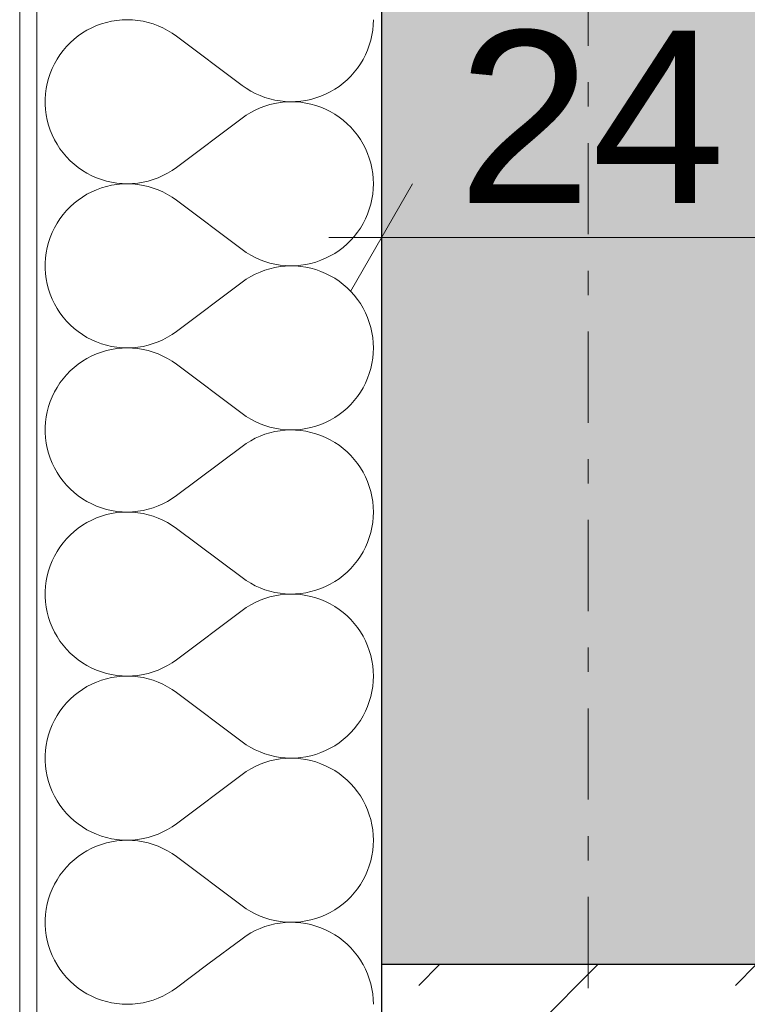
# Model space of a CAD drawing. Extents: x 100 to 2982, y 37 to 2050.
# Tile 38 of 130: x 620 to 662, y 1479 to 1536. Entities that reach past the tile are written whole.
import ezdxf
from ezdxf.xclip import XClip

# ---------------------------------------------------------------- set-up
doc = ezdxf.new("R2010")
doc.units = 0
doc.header["$MEASUREMENT"] = 0
doc.header["$XCLIPFRAME"] = 0
doc.linetypes.add('Przerywana podwójnie', pattern=[54.680554, 26.458333, -10.583333, 7.055556, -10.583333])
for name, color, linetype in [('299-A Wymiary Opisy', 7, 'Continuous'), ('410-K Osie', 7, 'Continuous'), ('420-K Ściany', 7, 'Continuous'), ('820-G Rysunki Obrazki', 7, 'Continuous')]:
    doc.layers.add(name, color=color, linetype=linetype)
doc.styles.add('STYL_AUTOMATYCZNY_7', font='arial.ttf')
pattern_1 = [(0, (-18316.349, -206.5255), (0, 8.660254), [0, -5]), (0, (-18313.849, -202.195), (0, 8.660254), [0, -5])]

# ---------------------------------------------------------------- blocks, each defined once
blk = doc.blocks.new('*X20')
at = {"layer": '420-K Ściany', "color": 174, "linetype": 'Continuous', "lineweight": 5, "ltscale": 0.2}
for p, q in [((624.546, 1536.091), (624.259, 1535.986)), ((624.839, 1536.178), (624.546, 1536.091)), ((625.137, 1536.245), (624.839, 1536.178)), ((625.438, 1536.293), (625.137, 1536.245)), ((625.743, 1536.322), (625.438, 1536.293)), ((626.048, 1536.332), (625.743, 1536.322)), ((626.353, 1536.321), (626.048, 1536.332)), ((626.658, 1536.291), (626.353, 1536.321)), ((626.959, 1536.242), (626.658, 1536.291)), ((627.257, 1536.174), (626.959, 1536.242)), ((627.55, 1536.086), (627.257, 1536.174)), ((627.836, 1535.98), (627.55, 1536.086)), ((640.288, 1535.731), (640.316, 1536.031)), ((640.316, 1536.031), (640.326, 1536.332)), ((623.446, 1535.563), (623.196, 1535.389)), ((623.708, 1535.722), (623.446, 1535.563)), ((623.979, 1535.863), (623.708, 1535.722)), ((624.259, 1535.986), (623.979, 1535.863)), ((628.115, 1535.856), (627.836, 1535.98)), ((628.386, 1535.714), (628.115, 1535.856)), ((628.647, 1535.555), (628.386, 1535.714)), ((628.897, 1535.379), (628.647, 1535.555)), ((640.174, 1535.139), (640.24, 1535.433)), ((640.24, 1535.433), (640.288, 1535.731)), ((622.73, 1534.993), (622.517, 1534.774)), ((622.957, 1535.199), (622.73, 1534.993)), ((623.196, 1535.389), (622.957, 1535.199)), ((628.897, 1535.379), (632.707, 1532.522)), ((640.089, 1534.85), (640.174, 1535.139)), ((622.136, 1534.297), (621.969, 1534.041)), ((622.319, 1534.541), (622.136, 1534.297)), ((622.517, 1534.774), (622.319, 1534.541)), ((639.729, 1534.023), (639.866, 1534.291)), ((639.866, 1534.291), (639.987, 1534.567)), ((639.987, 1534.567), (640.089, 1534.85)), ((621.819, 1533.774), (621.687, 1533.499)), ((621.969, 1534.041), (621.819, 1533.774)), ((639.404, 1533.516), (639.574, 1533.764)), ((639.574, 1533.764), (639.729, 1534.023)), ((621.572, 1533.216), (621.475, 1532.926)), ((621.687, 1533.499), (621.572, 1533.216)), ((639.018, 1533.054), (639.218, 1533.279)), ((639.218, 1533.279), (639.404, 1533.516)), ((621.398, 1532.63), (621.339, 1532.331)), ((621.475, 1532.926), (621.398, 1532.63)), ((638.338, 1532.461), (638.577, 1532.644)), ((638.577, 1532.644), (638.804, 1532.842)), ((638.804, 1532.842), (639.018, 1533.054)), ((621.3, 1532.027), (621.281, 1531.723)), ((621.339, 1532.331), (621.3, 1532.027)), ((632.707, 1532.522), (632.953, 1532.349)), ((632.953, 1532.349), (633.21, 1532.192)), ((633.21, 1532.192), (633.477, 1532.052)), ((633.477, 1532.052), (633.752, 1531.928)), ((637.28, 1531.89), (637.558, 1532.007)), ((637.558, 1532.007), (637.827, 1532.142)), ((637.827, 1532.142), (638.087, 1532.293)), ((638.087, 1532.293), (638.338, 1532.461)), ((621.281, 1531.723), (621.281, 1531.417)), ((633.752, 1531.928), (634.034, 1531.822)), ((634.034, 1531.822), (634.322, 1531.735)), ((634.322, 1531.735), (634.615, 1531.665)), ((634.615, 1531.474), (634.322, 1531.405)), ((634.615, 1531.665), (634.912, 1531.615)), ((634.912, 1531.525), (634.615, 1531.474)), ((634.912, 1531.615), (635.211, 1531.583)), ((635.211, 1531.557), (634.912, 1531.525)), ((635.211, 1531.583), (635.512, 1531.57)), ((635.512, 1531.569), (635.211, 1531.557)), ((635.512, 1531.57), (635.813, 1531.576)), ((635.813, 1531.563), (635.512, 1531.569)), ((635.813, 1531.576), (636.114, 1531.602)), ((636.114, 1531.538), (635.813, 1531.563)), ((636.114, 1531.602), (636.411, 1531.646)), ((636.411, 1531.494), (636.114, 1531.538)), ((636.411, 1531.646), (636.706, 1531.709)), ((636.706, 1531.431), (636.411, 1531.494)), ((636.706, 1531.709), (636.996, 1531.79)), ((636.996, 1531.349), (636.706, 1531.431)), ((636.996, 1531.79), (637.28, 1531.89)), ((621.281, 1531.417), (621.3, 1531.112)), ((621.3, 1531.112), (621.339, 1530.809)), ((633.21, 1530.947), (632.953, 1530.79)), ((633.477, 1531.088), (633.21, 1530.947)), ((633.752, 1531.211), (633.477, 1531.088)), ((634.034, 1531.317), (633.752, 1531.211)), ((634.322, 1531.405), (634.034, 1531.317)), ((637.28, 1531.25), (636.996, 1531.349)), ((637.558, 1531.132), (637.28, 1531.25)), ((637.827, 1530.998), (637.558, 1531.132)), ((638.087, 1530.846), (637.827, 1530.998)), ((621.339, 1530.809), (621.398, 1530.509)), ((621.398, 1530.509), (621.475, 1530.213)), ((628.897, 1527.76), (632.707, 1530.617)), ((632.953, 1530.79), (632.707, 1530.617)), ((638.338, 1530.678), (638.087, 1530.846)), ((638.577, 1530.495), (638.338, 1530.678)), ((638.804, 1530.297), (638.577, 1530.495)), ((639.018, 1530.086), (638.804, 1530.297)), ((621.475, 1530.213), (621.572, 1529.923)), ((621.572, 1529.923), (621.687, 1529.64)), ((639.218, 1529.861), (639.018, 1530.086)), ((639.404, 1529.623), (639.218, 1529.861)), ((621.687, 1529.64), (621.819, 1529.365)), ((621.819, 1529.365), (621.969, 1529.099)), ((639.574, 1529.375), (639.404, 1529.623)), ((639.729, 1529.116), (639.574, 1529.375)), ((621.969, 1529.099), (622.136, 1528.843)), ((622.136, 1528.843), (622.319, 1528.598)), ((622.319, 1528.598), (622.517, 1528.366)), ((639.866, 1528.848), (639.729, 1529.116)), ((639.987, 1528.572), (639.866, 1528.848)), ((640.089, 1528.289), (639.987, 1528.572)), ((622.517, 1528.366), (622.73, 1528.146)), ((622.73, 1528.146), (622.957, 1527.941)), ((640.174, 1528), (640.089, 1528.289)), ((640.24, 1527.706), (640.174, 1528)), ((622.957, 1527.941), (623.196, 1527.751)), ((623.196, 1527.751), (623.446, 1527.576)), ((623.446, 1527.576), (623.708, 1527.418)), ((628.386, 1527.426), (628.647, 1527.585)), ((628.647, 1527.585), (628.897, 1527.76)), ((640.288, 1527.409), (640.24, 1527.706)), ((623.708, 1527.418), (623.979, 1527.277)), ((623.979, 1527.277), (624.259, 1527.154)), ((624.259, 1527.154), (624.546, 1527.048)), ((624.546, 1527.048), (624.839, 1526.962)), ((624.839, 1526.962), (625.137, 1526.894)), ((625.137, 1526.894), (625.438, 1526.846)), ((626.658, 1526.848), (626.959, 1526.897)), ((626.959, 1526.897), (627.257, 1526.966)), ((627.257, 1526.966), (627.55, 1527.053)), ((627.55, 1527.053), (627.836, 1527.16)), ((627.836, 1527.16), (628.115, 1527.284)), ((628.115, 1527.284), (628.386, 1527.426)), ((640.316, 1527.109), (640.288, 1527.409)), ((640.326, 1526.808), (640.316, 1527.109)), ((623.979, 1526.339), (623.708, 1526.198)), ((624.259, 1526.462), (623.979, 1526.339)), ((624.546, 1526.567), (624.259, 1526.462)), ((624.839, 1526.654), (624.546, 1526.567)), ((625.137, 1526.721), (624.839, 1526.654)), ((625.438, 1526.77), (625.137, 1526.721)), ((625.438, 1526.846), (625.743, 1526.817)), ((625.743, 1526.799), (625.438, 1526.77)), ((625.743, 1526.817), (626.048, 1526.808)), ((626.048, 1526.808), (625.743, 1526.799)), ((626.048, 1526.808), (626.353, 1526.818)), ((626.353, 1526.798), (626.048, 1526.808)), ((626.353, 1526.818), (626.658, 1526.848)), ((626.658, 1526.768), (626.353, 1526.798)), ((626.959, 1526.718), (626.658, 1526.768)), ((627.257, 1526.65), (626.959, 1526.718)), ((627.55, 1526.562), (627.257, 1526.65)), ((627.836, 1526.456), (627.55, 1526.562)), ((628.115, 1526.332), (627.836, 1526.456)), ((628.386, 1526.19), (628.115, 1526.332)), ((640.288, 1526.207), (640.316, 1526.507)), ((640.316, 1526.507), (640.326, 1526.808)), ((623.196, 1525.865), (622.957, 1525.675)), ((623.446, 1526.04), (623.196, 1525.865)), ((623.708, 1526.198), (623.446, 1526.04)), ((628.647, 1526.031), (628.386, 1526.19)), ((628.897, 1525.855), (628.647, 1526.031)), ((628.897, 1525.855), (632.707, 1522.998)), ((640.174, 1525.616), (640.24, 1525.909)), ((640.24, 1525.909), (640.288, 1526.207)), ((622.517, 1525.25), (622.319, 1525.018)), ((622.73, 1525.469), (622.517, 1525.25)), ((622.957, 1525.675), (622.73, 1525.469)), ((639.987, 1525.043), (640.089, 1525.327)), ((640.089, 1525.327), (640.174, 1525.616)), ((622.136, 1524.773), (621.969, 1524.517)), ((622.319, 1525.018), (622.136, 1524.773)), ((639.729, 1524.499), (639.866, 1524.767)), ((639.866, 1524.767), (639.987, 1525.043)), ((621.819, 1524.251), (621.687, 1523.975)), ((621.969, 1524.517), (621.819, 1524.251)), ((639.404, 1523.992), (639.574, 1524.241)), ((639.574, 1524.241), (639.729, 1524.499)), ((621.572, 1523.692), (621.475, 1523.402)), ((621.687, 1523.975), (621.572, 1523.692)), ((638.804, 1523.318), (639.018, 1523.53)), ((639.018, 1523.53), (639.218, 1523.755)), ((639.218, 1523.755), (639.404, 1523.992)), ((621.398, 1523.107), (621.339, 1522.807)), ((621.475, 1523.402), (621.398, 1523.107)), ((632.707, 1522.998), (632.953, 1522.825)), ((638.087, 1522.77), (638.338, 1522.937)), ((638.338, 1522.937), (638.577, 1523.12)), ((638.577, 1523.12), (638.804, 1523.318)), ((621.3, 1522.504), (621.281, 1522.199)), ((621.339, 1522.807), (621.3, 1522.504)), ((632.953, 1522.825), (633.21, 1522.668)), ((633.21, 1522.668), (633.477, 1522.528)), ((633.477, 1522.528), (633.752, 1522.404)), ((633.752, 1522.404), (634.034, 1522.299)), ((634.034, 1522.299), (634.322, 1522.211)), ((636.996, 1522.266), (637.28, 1522.366)), ((637.28, 1522.366), (637.558, 1522.483)), ((637.558, 1522.483), (637.827, 1522.618)), ((637.827, 1522.618), (638.087, 1522.77)), ((621.281, 1522.199), (621.281, 1521.893)), ((621.281, 1521.893), (621.3, 1521.588)), ((634.034, 1521.793), (633.752, 1521.688)), ((634.322, 1521.881), (634.034, 1521.793)), ((634.322, 1522.211), (634.615, 1522.141)), ((634.615, 1521.95), (634.322, 1521.881)), ((634.615, 1522.141), (634.912, 1522.091)), ((634.912, 1522.001), (634.615, 1521.95)), ((634.912, 1522.091), (635.211, 1522.059)), ((635.211, 1522.033), (634.912, 1522.001)), ((635.211, 1522.059), (635.512, 1522.046)), ((635.512, 1522.046), (635.211, 1522.033)), ((635.512, 1522.046), (635.813, 1522.052)), ((635.813, 1522.039), (635.512, 1522.046)), ((635.813, 1522.052), (636.114, 1522.078)), ((636.114, 1522.014), (635.813, 1522.039)), ((636.114, 1522.078), (636.411, 1522.122)), ((636.411, 1521.97), (636.114, 1522.014)), ((636.411, 1522.122), (636.706, 1522.185)), ((636.706, 1521.907), (636.411, 1521.97)), ((636.706, 1522.185), (636.996, 1522.266)), ((636.996, 1521.825), (636.706, 1521.907)), ((637.28, 1521.726), (636.996, 1521.825)), ((637.558, 1521.608), (637.28, 1521.726)), ((621.3, 1521.588), (621.339, 1521.285)), ((621.339, 1521.285), (621.398, 1520.985)), ((632.953, 1521.267), (632.707, 1521.094)), ((633.21, 1521.424), (632.953, 1521.267)), ((633.477, 1521.564), (633.21, 1521.424)), ((633.752, 1521.688), (633.477, 1521.564)), ((637.827, 1521.474), (637.558, 1521.608)), ((638.087, 1521.322), (637.827, 1521.474)), ((638.338, 1521.155), (638.087, 1521.322)), ((638.577, 1520.971), (638.338, 1521.155)), ((621.398, 1520.985), (621.475, 1520.69)), ((621.475, 1520.69), (621.572, 1520.4)), ((628.897, 1518.236), (632.707, 1521.094)), ((638.804, 1520.774), (638.577, 1520.971)), ((639.018, 1520.562), (638.804, 1520.774)), ((621.572, 1520.4), (621.687, 1520.116)), ((621.687, 1520.116), (621.819, 1519.841)), ((639.218, 1520.337), (639.018, 1520.562)), ((639.404, 1520.1), (639.218, 1520.337)), ((639.574, 1519.851), (639.404, 1520.1)), ((621.819, 1519.841), (621.969, 1519.575)), ((621.969, 1519.575), (622.136, 1519.319)), ((639.729, 1519.593), (639.574, 1519.851)), ((639.866, 1519.325), (639.729, 1519.593)), ((622.136, 1519.319), (622.319, 1519.074)), ((622.319, 1519.074), (622.517, 1518.842)), ((639.987, 1519.049), (639.866, 1519.325)), ((640.089, 1518.765), (639.987, 1519.049)), ((622.517, 1518.842), (622.73, 1518.622)), ((622.73, 1518.622), (622.957, 1518.417)), ((622.957, 1518.417), (623.196, 1518.227)), ((640.174, 1518.476), (640.089, 1518.765)), ((640.24, 1518.182), (640.174, 1518.476)), ((623.196, 1518.227), (623.446, 1518.052)), ((623.446, 1518.052), (623.708, 1517.894)), ((623.708, 1517.894), (623.979, 1517.753)), ((623.979, 1517.753), (624.259, 1517.63)), ((627.836, 1517.636), (628.115, 1517.76)), ((628.115, 1517.76), (628.386, 1517.902)), ((628.386, 1517.902), (628.647, 1518.061)), ((628.647, 1518.061), (628.897, 1518.236)), ((640.288, 1517.885), (640.24, 1518.182)), ((640.316, 1517.585), (640.288, 1517.885)), ((624.259, 1517.63), (624.546, 1517.525)), ((624.546, 1517.525), (624.839, 1517.438)), ((624.839, 1517.438), (625.137, 1517.371)), ((625.137, 1517.198), (624.839, 1517.13)), ((625.137, 1517.371), (625.438, 1517.322)), ((625.438, 1517.246), (625.137, 1517.198)), ((625.438, 1517.322), (625.743, 1517.293)), ((625.743, 1517.275), (625.438, 1517.246)), ((625.743, 1517.293), (626.048, 1517.284)), ((626.048, 1517.284), (625.743, 1517.275)), ((626.048, 1517.284), (626.353, 1517.294)), ((626.353, 1517.274), (626.048, 1517.284)), ((626.353, 1517.294), (626.658, 1517.324)), ((626.658, 1517.244), (626.353, 1517.274)), ((626.658, 1517.324), (626.959, 1517.374)), ((626.959, 1517.194), (626.658, 1517.244)), ((626.959, 1517.374), (627.257, 1517.442)), ((627.257, 1517.126), (626.959, 1517.194)), ((627.257, 1517.442), (627.55, 1517.53)), ((627.55, 1517.53), (627.836, 1517.636)), ((640.326, 1517.284), (640.316, 1517.585)), ((640.316, 1516.983), (640.326, 1517.284)), ((623.708, 1516.674), (623.446, 1516.516)), ((623.979, 1516.815), (623.708, 1516.674)), ((624.259, 1516.938), (623.979, 1516.815)), ((624.546, 1517.043), (624.259, 1516.938)), ((624.839, 1517.13), (624.546, 1517.043)), ((627.55, 1517.038), (627.257, 1517.126)), ((627.836, 1516.932), (627.55, 1517.038)), ((628.115, 1516.808), (627.836, 1516.932)), ((628.386, 1516.666), (628.115, 1516.808)), ((628.647, 1516.507), (628.386, 1516.666)), ((640.24, 1516.386), (640.288, 1516.683)), ((640.288, 1516.683), (640.316, 1516.983)), ((622.957, 1516.151), (622.73, 1515.946)), ((623.196, 1516.341), (622.957, 1516.151)), ((623.446, 1516.516), (623.196, 1516.341)), ((628.897, 1516.332), (628.647, 1516.507)), ((628.897, 1516.332), (632.707, 1513.474)), ((640.089, 1515.803), (640.174, 1516.092)), ((640.174, 1516.092), (640.24, 1516.386)), ((622.319, 1515.494), (622.136, 1515.249)), ((622.517, 1515.726), (622.319, 1515.494)), ((622.73, 1515.946), (622.517, 1515.726)), ((639.866, 1515.243), (639.987, 1515.52)), ((639.987, 1515.52), (640.089, 1515.803)), ((621.969, 1514.993), (621.819, 1514.727)), ((622.136, 1515.249), (621.969, 1514.993)), ((639.574, 1514.717), (639.729, 1514.975)), ((639.729, 1514.975), (639.866, 1515.243)), ((621.687, 1514.452), (621.572, 1514.168)), ((621.819, 1514.727), (621.687, 1514.452)), ((639.218, 1514.231), (639.404, 1514.468)), ((639.404, 1514.468), (639.574, 1514.717)), ((621.475, 1513.878), (621.398, 1513.583)), ((621.572, 1514.168), (621.475, 1513.878)), ((638.577, 1513.597), (638.804, 1513.794)), ((638.804, 1513.794), (639.018, 1514.006)), ((639.018, 1514.006), (639.218, 1514.231)), ((621.339, 1513.283), (621.3, 1512.98)), ((621.398, 1513.583), (621.339, 1513.283)), ((632.707, 1513.474), (632.953, 1513.301)), ((632.953, 1513.301), (633.21, 1513.144)), ((633.21, 1513.144), (633.477, 1513.004)), ((637.827, 1513.094), (638.087, 1513.246)), ((638.087, 1513.246), (638.338, 1513.413)), ((638.338, 1513.413), (638.577, 1513.597)), ((621.3, 1512.98), (621.281, 1512.675)), ((621.281, 1512.675), (621.281, 1512.369)), ((633.477, 1513.004), (633.752, 1512.88)), ((633.752, 1512.88), (634.034, 1512.775)), ((634.034, 1512.775), (634.322, 1512.687)), ((634.322, 1512.687), (634.615, 1512.618)), ((634.615, 1512.618), (634.912, 1512.567)), ((636.114, 1512.554), (636.411, 1512.598)), ((636.411, 1512.598), (636.706, 1512.661)), ((636.706, 1512.661), (636.996, 1512.743)), ((636.996, 1512.743), (637.28, 1512.842)), ((637.28, 1512.842), (637.558, 1512.96)), ((637.558, 1512.96), (637.827, 1513.094)), ((621.281, 1512.369), (621.3, 1512.064)), ((621.3, 1512.064), (621.339, 1511.761)), ((633.477, 1512.04), (633.21, 1511.9)), ((633.752, 1512.164), (633.477, 1512.04)), ((634.034, 1512.27), (633.752, 1512.164)), ((634.322, 1512.357), (634.034, 1512.27)), ((634.615, 1512.427), (634.322, 1512.357)), ((634.912, 1512.477), (634.615, 1512.427)), ((634.912, 1512.567), (635.211, 1512.535)), ((635.211, 1512.509), (634.912, 1512.477)), ((635.211, 1512.535), (635.512, 1512.522)), ((635.512, 1512.522), (635.211, 1512.509)), ((635.512, 1512.522), (635.813, 1512.529)), ((635.813, 1512.516), (635.512, 1512.522)), ((635.813, 1512.529), (636.114, 1512.554)), ((636.114, 1512.49), (635.813, 1512.516)), ((636.411, 1512.446), (636.114, 1512.49)), ((636.706, 1512.383), (636.411, 1512.446)), ((636.996, 1512.302), (636.706, 1512.383)), ((637.28, 1512.202), (636.996, 1512.302)), ((637.558, 1512.085), (637.28, 1512.202)), ((637.827, 1511.95), (637.558, 1512.085)), ((621.339, 1511.761), (621.398, 1511.461)), ((621.398, 1511.461), (621.475, 1511.166)), ((628.897, 1508.713), (632.707, 1511.57)), ((632.953, 1511.743), (632.707, 1511.57)), ((633.21, 1511.9), (632.953, 1511.743)), ((638.087, 1511.798), (637.827, 1511.95)), ((638.338, 1511.631), (638.087, 1511.798)), ((638.577, 1511.448), (638.338, 1511.631)), ((638.804, 1511.25), (638.577, 1511.448)), ((621.475, 1511.166), (621.572, 1510.876)), ((621.572, 1510.876), (621.687, 1510.593)), ((639.018, 1511.038), (638.804, 1511.25)), ((639.218, 1510.813), (639.018, 1511.038)), ((621.687, 1510.593), (621.819, 1510.317)), ((621.819, 1510.317), (621.969, 1510.051)), ((639.404, 1510.576), (639.218, 1510.813)), ((639.574, 1510.327), (639.404, 1510.576)), ((639.729, 1510.069), (639.574, 1510.327)), ((621.969, 1510.051), (622.136, 1509.795)), ((622.136, 1509.795), (622.319, 1509.55)), ((639.866, 1509.801), (639.729, 1510.069)), ((639.987, 1509.525), (639.866, 1509.801)), ((622.319, 1509.55), (622.517, 1509.318)), ((622.517, 1509.318), (622.73, 1509.099)), ((640.089, 1509.242), (639.987, 1509.525)), ((640.174, 1508.952), (640.089, 1509.242)), ((622.73, 1509.099), (622.957, 1508.893)), ((622.957, 1508.893), (623.196, 1508.703)), ((623.196, 1508.703), (623.446, 1508.528)), ((628.647, 1508.537), (628.897, 1508.713)), ((640.24, 1508.659), (640.174, 1508.952)), ((640.288, 1508.361), (640.24, 1508.659)), ((623.446, 1508.528), (623.708, 1508.37)), ((623.708, 1508.37), (623.979, 1508.229)), ((623.979, 1508.229), (624.259, 1508.106)), ((624.259, 1508.106), (624.546, 1508.001)), ((624.546, 1508.001), (624.839, 1507.914)), ((627.257, 1507.918), (627.55, 1508.006)), ((627.55, 1508.006), (627.836, 1508.112)), ((627.836, 1508.112), (628.115, 1508.236)), ((628.115, 1508.236), (628.386, 1508.378)), ((628.386, 1508.378), (628.647, 1508.537)), ((640.316, 1508.061), (640.288, 1508.361)), ((640.326, 1507.76), (640.316, 1508.061)), ((624.546, 1507.52), (624.259, 1507.414)), ((624.839, 1507.606), (624.546, 1507.52)), ((624.839, 1507.914), (625.137, 1507.847)), ((625.137, 1507.674), (624.839, 1507.606)), ((625.137, 1507.847), (625.438, 1507.798)), ((625.438, 1507.722), (625.137, 1507.674)), ((625.438, 1507.798), (625.743, 1507.77)), ((625.743, 1507.751), (625.438, 1507.722)), ((625.743, 1507.77), (626.048, 1507.76)), ((626.048, 1507.76), (625.743, 1507.751)), ((626.048, 1507.76), (626.353, 1507.771)), ((626.353, 1507.75), (626.048, 1507.76)), ((626.353, 1507.771), (626.658, 1507.8)), ((626.658, 1507.72), (626.353, 1507.75)), ((626.658, 1507.8), (626.959, 1507.85)), ((626.959, 1507.671), (626.658, 1507.72)), ((626.959, 1507.85), (627.257, 1507.918)), ((627.257, 1507.602), (626.959, 1507.671)), ((627.55, 1507.515), (627.257, 1507.602)), ((627.836, 1507.408), (627.55, 1507.515)), ((640.288, 1507.159), (640.316, 1507.459)), ((640.316, 1507.459), (640.326, 1507.76)), ((623.446, 1506.992), (623.196, 1506.817)), ((623.708, 1507.15), (623.446, 1506.992)), ((623.979, 1507.291), (623.708, 1507.15)), ((624.259, 1507.414), (623.979, 1507.291)), ((628.115, 1507.284), (627.836, 1507.408)), ((628.386, 1507.142), (628.115, 1507.284)), ((628.647, 1506.983), (628.386, 1507.142)), ((628.897, 1506.808), (628.647, 1506.983)), ((640.174, 1506.568), (640.24, 1506.862)), ((640.24, 1506.862), (640.288, 1507.159)), ((622.73, 1506.422), (622.517, 1506.203)), ((622.957, 1506.627), (622.73, 1506.422)), ((623.196, 1506.817), (622.957, 1506.627)), ((628.897, 1506.808), (632.707, 1503.951)), ((640.089, 1506.279), (640.174, 1506.568)), ((622.136, 1505.725), (621.969, 1505.469)), ((622.319, 1505.97), (622.136, 1505.725)), ((622.517, 1506.203), (622.319, 1505.97)), ((639.729, 1505.452), (639.866, 1505.72)), ((639.866, 1505.72), (639.987, 1505.996)), ((639.987, 1505.996), (640.089, 1506.279)), ((621.819, 1505.203), (621.687, 1504.928)), ((621.969, 1505.469), (621.819, 1505.203)), ((639.404, 1504.945), (639.574, 1505.193)), ((639.574, 1505.193), (639.729, 1505.452)), ((621.572, 1504.645), (621.475, 1504.355)), ((621.687, 1504.928), (621.572, 1504.645)), ((639.018, 1504.482), (639.218, 1504.707)), ((639.218, 1504.707), (639.404, 1504.945)), ((621.398, 1504.059), (621.339, 1503.759)), ((621.475, 1504.355), (621.398, 1504.059)), ((638.338, 1503.89), (638.577, 1504.073)), ((638.577, 1504.073), (638.804, 1504.271)), ((638.804, 1504.271), (639.018, 1504.482)), ((621.3, 1503.456), (621.281, 1503.151)), ((621.339, 1503.759), (621.3, 1503.456)), ((632.707, 1503.951), (632.953, 1503.778)), ((632.953, 1503.778), (633.21, 1503.621)), ((633.21, 1503.621), (633.477, 1503.48)), ((633.477, 1503.48), (633.752, 1503.357)), ((637.28, 1503.318), (637.558, 1503.436)), ((637.558, 1503.436), (637.827, 1503.571)), ((637.827, 1503.571), (638.087, 1503.722)), ((638.087, 1503.722), (638.338, 1503.89)), ((621.281, 1503.151), (621.281, 1502.846)), ((633.752, 1503.357), (634.034, 1503.251)), ((634.034, 1503.251), (634.322, 1503.163)), ((634.322, 1503.163), (634.615, 1503.094)), ((634.615, 1502.903), (634.322, 1502.833)), ((634.615, 1503.094), (634.912, 1503.043)), ((634.912, 1502.953), (634.615, 1502.903)), ((634.912, 1503.043), (635.211, 1503.011)), ((635.211, 1502.985), (634.912, 1502.953)), ((635.211, 1503.011), (635.512, 1502.999)), ((635.512, 1502.998), (635.211, 1502.985)), ((635.512, 1502.999), (635.813, 1503.005)), ((635.813, 1502.992), (635.512, 1502.998)), ((635.813, 1503.005), (636.114, 1503.03)), ((636.114, 1502.966), (635.813, 1502.992)), ((636.114, 1503.03), (636.411, 1503.074)), ((636.411, 1502.922), (636.114, 1502.966)), ((636.411, 1503.074), (636.706, 1503.137)), ((636.706, 1502.859), (636.411, 1502.922)), ((636.706, 1503.137), (636.996, 1503.219)), ((636.996, 1502.778), (636.706, 1502.859)), ((636.996, 1503.219), (637.28, 1503.318)), ((621.281, 1502.846), (621.3, 1502.541)), ((621.3, 1502.541), (621.339, 1502.238)), ((633.21, 1502.376), (632.953, 1502.219)), ((633.477, 1502.517), (633.21, 1502.376)), ((633.752, 1502.64), (633.477, 1502.517)), ((634.034, 1502.746), (633.752, 1502.64)), ((634.322, 1502.833), (634.034, 1502.746)), ((637.28, 1502.678), (636.996, 1502.778)), ((637.558, 1502.561), (637.28, 1502.678)), ((637.827, 1502.426), (637.558, 1502.561)), ((638.087, 1502.275), (637.827, 1502.426)), ((621.339, 1502.238), (621.398, 1501.938)), ((621.398, 1501.938), (621.475, 1501.642)), ((628.897, 1499.189), (632.707, 1502.046)), ((632.953, 1502.219), (632.707, 1502.046)), ((638.338, 1502.107), (638.087, 1502.275)), ((638.577, 1501.924), (638.338, 1502.107)), ((638.804, 1501.726), (638.577, 1501.924)), ((639.018, 1501.514), (638.804, 1501.726)), ((621.475, 1501.642), (621.572, 1501.352)), ((621.572, 1501.352), (621.687, 1501.069)), ((639.218, 1501.289), (639.018, 1501.514)), ((639.404, 1501.052), (639.218, 1501.289)), ((621.687, 1501.069), (621.819, 1500.794)), ((621.819, 1500.794), (621.969, 1500.527)), ((639.574, 1500.804), (639.404, 1501.052)), ((639.729, 1500.545), (639.574, 1500.804)), ((621.969, 1500.527), (622.136, 1500.271)), ((622.136, 1500.271), (622.319, 1500.027)), ((622.319, 1500.027), (622.517, 1499.794)), ((639.866, 1500.277), (639.729, 1500.545)), ((639.987, 1500.001), (639.866, 1500.277)), ((640.089, 1499.718), (639.987, 1500.001)), ((622.517, 1499.794), (622.73, 1499.575)), ((622.73, 1499.575), (622.957, 1499.37)), ((640.174, 1499.429), (640.089, 1499.718)), ((640.24, 1499.135), (640.174, 1499.429)), ((622.957, 1499.37), (623.196, 1499.179)), ((623.196, 1499.179), (623.446, 1499.005)), ((623.446, 1499.005), (623.708, 1498.847)), ((628.386, 1498.854), (628.647, 1499.013)), ((628.647, 1499.013), (628.897, 1499.189)), ((640.288, 1498.837), (640.24, 1499.135)), ((623.708, 1498.847), (623.979, 1498.706)), ((623.979, 1498.706), (624.259, 1498.582)), ((624.259, 1498.582), (624.546, 1498.477)), ((624.546, 1498.477), (624.839, 1498.39)), ((624.839, 1498.39), (625.137, 1498.323)), ((625.137, 1498.323), (625.438, 1498.275)), ((626.658, 1498.277), (626.959, 1498.326)), ((626.959, 1498.326), (627.257, 1498.395)), ((627.257, 1498.395), (627.55, 1498.482)), ((627.55, 1498.482), (627.836, 1498.588)), ((627.836, 1498.588), (628.115, 1498.712)), ((628.115, 1498.712), (628.386, 1498.854)), ((640.316, 1498.537), (640.288, 1498.837)), ((640.326, 1498.236), (640.316, 1498.537)), ((623.979, 1497.767), (623.708, 1497.626)), ((624.259, 1497.891), (623.979, 1497.767)), ((624.546, 1497.996), (624.259, 1497.891)), ((624.839, 1498.082), (624.546, 1497.996)), ((625.137, 1498.15), (624.839, 1498.082)), ((625.438, 1498.198), (625.137, 1498.15)), ((625.438, 1498.275), (625.743, 1498.246)), ((625.743, 1498.227), (625.438, 1498.198)), ((625.743, 1498.246), (626.048, 1498.236)), ((626.048, 1498.236), (625.743, 1498.227)), ((626.048, 1498.236), (626.353, 1498.247)), ((626.353, 1498.226), (626.048, 1498.236)), ((626.353, 1498.247), (626.658, 1498.277)), ((626.658, 1498.196), (626.353, 1498.226)), ((626.959, 1498.147), (626.658, 1498.196)), ((627.257, 1498.078), (626.959, 1498.147)), ((627.55, 1497.991), (627.257, 1498.078)), ((627.836, 1497.885), (627.55, 1497.991)), ((628.115, 1497.76), (627.836, 1497.885)), ((628.386, 1497.618), (628.115, 1497.76)), ((640.288, 1497.635), (640.316, 1497.935)), ((640.316, 1497.935), (640.326, 1498.236)), ((623.196, 1497.294), (622.957, 1497.103)), ((623.446, 1497.468), (623.196, 1497.294)), ((623.708, 1497.626), (623.446, 1497.468)), ((628.647, 1497.459), (628.386, 1497.618)), ((628.897, 1497.284), (628.647, 1497.459)), ((628.897, 1497.284), (632.707, 1494.427)), ((640.174, 1497.044), (640.24, 1497.338)), ((640.24, 1497.338), (640.288, 1497.635)), ((622.517, 1496.679), (622.319, 1496.446)), ((622.73, 1496.898), (622.517, 1496.679)), ((622.957, 1497.103), (622.73, 1496.898)), ((639.987, 1496.472), (640.089, 1496.755)), ((640.089, 1496.755), (640.174, 1497.044)), ((622.136, 1496.201), (621.969, 1495.945)), ((622.319, 1496.446), (622.136, 1496.201)), ((639.729, 1495.928), (639.866, 1496.196)), ((639.866, 1496.196), (639.987, 1496.472)), ((621.819, 1495.679), (621.687, 1495.404)), ((621.969, 1495.945), (621.819, 1495.679)), ((639.404, 1495.421), (639.574, 1495.669)), ((639.574, 1495.669), (639.729, 1495.928)), ((621.572, 1495.121), (621.475, 1494.831)), ((621.687, 1495.404), (621.572, 1495.121)), ((638.804, 1494.747), (639.018, 1494.959)), ((639.018, 1494.959), (639.218, 1495.184)), ((639.218, 1495.184), (639.404, 1495.421)), ((621.398, 1494.535), (621.339, 1494.235)), ((621.475, 1494.831), (621.398, 1494.535)), ((632.707, 1494.427), (632.953, 1494.254)), ((638.087, 1494.198), (638.338, 1494.366)), ((638.338, 1494.366), (638.577, 1494.549)), ((638.577, 1494.549), (638.804, 1494.747)), ((621.3, 1493.932), (621.281, 1493.627)), ((621.339, 1494.235), (621.3, 1493.932)), ((632.953, 1494.254), (633.21, 1494.097)), ((633.21, 1494.097), (633.477, 1493.956)), ((633.477, 1493.956), (633.752, 1493.833)), ((633.752, 1493.833), (634.034, 1493.727)), ((634.034, 1493.727), (634.322, 1493.639)), ((636.996, 1493.695), (637.28, 1493.795)), ((637.28, 1493.795), (637.558, 1493.912)), ((637.558, 1493.912), (637.827, 1494.047)), ((637.827, 1494.047), (638.087, 1494.198)), ((621.281, 1493.627), (621.281, 1493.322)), ((621.281, 1493.322), (621.3, 1493.017)), ((634.034, 1493.222), (633.752, 1493.116)), ((634.322, 1493.31), (634.034, 1493.222)), ((634.322, 1493.639), (634.615, 1493.57)), ((634.615, 1493.379), (634.322, 1493.31)), ((634.615, 1493.57), (634.912, 1493.519)), ((634.912, 1493.43), (634.615, 1493.379)), ((634.912, 1493.519), (635.211, 1493.488)), ((635.211, 1493.461), (634.912, 1493.43)), ((635.211, 1493.488), (635.512, 1493.475)), ((635.512, 1493.474), (635.211, 1493.461)), ((635.512, 1493.475), (635.813, 1493.481)), ((635.813, 1493.468), (635.512, 1493.474)), ((635.813, 1493.481), (636.114, 1493.506)), ((636.114, 1493.443), (635.813, 1493.468)), ((636.114, 1493.506), (636.411, 1493.551)), ((636.411, 1493.398), (636.114, 1493.443)), ((636.411, 1493.551), (636.706, 1493.614)), ((636.706, 1493.335), (636.411, 1493.398)), ((636.706, 1493.614), (636.996, 1493.695)), ((636.996, 1493.254), (636.706, 1493.335)), ((637.28, 1493.154), (636.996, 1493.254)), ((637.558, 1493.037), (637.28, 1493.154)), ((621.3, 1493.017), (621.339, 1492.714)), ((621.339, 1492.714), (621.398, 1492.414)), ((632.953, 1492.695), (632.707, 1492.522)), ((633.21, 1492.852), (632.953, 1492.695)), ((633.477, 1492.993), (633.21, 1492.852)), ((633.752, 1493.116), (633.477, 1492.993)), ((637.827, 1492.902), (637.558, 1493.037)), ((638.087, 1492.751), (637.827, 1492.902)), ((638.338, 1492.583), (638.087, 1492.751)), ((638.577, 1492.4), (638.338, 1492.583)), ((621.398, 1492.414), (621.475, 1492.118)), ((621.475, 1492.118), (621.572, 1491.828)), ((628.897, 1489.665), (632.707, 1492.522)), ((638.804, 1492.202), (638.577, 1492.4)), ((639.018, 1491.99), (638.804, 1492.202)), ((621.572, 1491.828), (621.687, 1491.545)), ((621.687, 1491.545), (621.819, 1491.27)), ((639.218, 1491.765), (639.018, 1491.99)), ((639.404, 1491.528), (639.218, 1491.765)), ((639.574, 1491.28), (639.404, 1491.528)), ((621.819, 1491.27), (621.969, 1491.004)), ((621.969, 1491.004), (622.136, 1490.748)), ((639.729, 1491.021), (639.574, 1491.28)), ((639.866, 1490.753), (639.729, 1491.021)), ((622.136, 1490.748), (622.319, 1490.503)), ((622.319, 1490.503), (622.517, 1490.27)), ((639.987, 1490.477), (639.866, 1490.753)), ((640.089, 1490.194), (639.987, 1490.477)), ((622.517, 1490.27), (622.73, 1490.051)), ((622.73, 1490.051), (622.957, 1489.846)), ((622.957, 1489.846), (623.196, 1489.655)), ((640.174, 1489.905), (640.089, 1490.194)), ((640.24, 1489.611), (640.174, 1489.905)), ((623.196, 1489.655), (623.446, 1489.481)), ((623.446, 1489.481), (623.708, 1489.323)), ((623.708, 1489.323), (623.979, 1489.182)), ((623.979, 1489.182), (624.259, 1489.058)), ((627.836, 1489.064), (628.115, 1489.189)), ((628.115, 1489.189), (628.386, 1489.331)), ((628.386, 1489.331), (628.647, 1489.49)), ((628.647, 1489.49), (628.897, 1489.665)), ((640.288, 1489.314), (640.24, 1489.611)), ((640.316, 1489.014), (640.288, 1489.314)), ((624.259, 1489.058), (624.546, 1488.953)), ((624.546, 1488.953), (624.839, 1488.867)), ((624.839, 1488.867), (625.137, 1488.799)), ((625.137, 1488.626), (624.839, 1488.559)), ((625.137, 1488.799), (625.438, 1488.751)), ((625.438, 1488.674), (625.137, 1488.626)), ((625.438, 1488.751), (625.743, 1488.722)), ((625.743, 1488.703), (625.438, 1488.674)), ((625.743, 1488.722), (626.048, 1488.713)), ((626.048, 1488.713), (625.743, 1488.703)), ((626.048, 1488.713), (626.353, 1488.723)), ((626.353, 1488.702), (626.048, 1488.713)), ((626.353, 1488.723), (626.658, 1488.753)), ((626.658, 1488.672), (626.353, 1488.702)), ((626.658, 1488.753), (626.959, 1488.802)), ((626.959, 1488.623), (626.658, 1488.672)), ((626.959, 1488.802), (627.257, 1488.871)), ((627.257, 1488.554), (626.959, 1488.623)), ((627.257, 1488.871), (627.55, 1488.958)), ((627.55, 1488.958), (627.836, 1489.064)), ((640.326, 1488.713), (640.316, 1489.014)), ((640.316, 1488.412), (640.326, 1488.713)), ((623.708, 1488.102), (623.446, 1487.944)), ((623.979, 1488.243), (623.708, 1488.102)), ((624.259, 1488.367), (623.979, 1488.243)), ((624.546, 1488.472), (624.259, 1488.367)), ((624.839, 1488.559), (624.546, 1488.472)), ((627.55, 1488.467), (627.257, 1488.554)), ((627.836, 1488.361), (627.55, 1488.467)), ((628.115, 1488.237), (627.836, 1488.361)), ((628.386, 1488.095), (628.115, 1488.237)), ((628.647, 1487.936), (628.386, 1488.095)), ((640.24, 1487.814), (640.288, 1488.112)), ((640.288, 1488.112), (640.316, 1488.412)), ((622.957, 1487.579), (622.73, 1487.374)), ((623.196, 1487.77), (622.957, 1487.579)), ((623.446, 1487.944), (623.196, 1487.77)), ((628.897, 1487.76), (628.647, 1487.936)), ((628.897, 1487.76), (632.707, 1484.903)), ((640.089, 1487.231), (640.174, 1487.52)), ((640.174, 1487.52), (640.24, 1487.814)), ((622.319, 1486.922), (622.136, 1486.678)), ((622.517, 1487.155), (622.319, 1486.922)), ((622.73, 1487.374), (622.517, 1487.155)), ((639.866, 1486.672), (639.987, 1486.948)), ((639.987, 1486.948), (640.089, 1487.231)), ((621.969, 1486.422), (621.819, 1486.155)), ((622.136, 1486.678), (621.969, 1486.422)), ((639.574, 1486.145), (639.729, 1486.404)), ((639.729, 1486.404), (639.866, 1486.672)), ((621.687, 1485.88), (621.572, 1485.597)), ((621.819, 1486.155), (621.687, 1485.88)), ((639.218, 1485.66), (639.404, 1485.897)), ((639.404, 1485.897), (639.574, 1486.145)), ((621.475, 1485.307), (621.398, 1485.011)), ((621.572, 1485.597), (621.475, 1485.307)), ((638.577, 1485.025), (638.804, 1485.223)), ((638.804, 1485.223), (639.018, 1485.435)), ((639.018, 1485.435), (639.218, 1485.66)), ((621.339, 1484.711), (621.3, 1484.408)), ((621.398, 1485.011), (621.339, 1484.711)), ((632.707, 1484.903), (632.953, 1484.73)), ((632.953, 1484.73), (633.21, 1484.573)), ((633.21, 1484.573), (633.477, 1484.432)), ((637.827, 1484.523), (638.087, 1484.674)), ((638.087, 1484.674), (638.338, 1484.842)), ((638.338, 1484.842), (638.577, 1485.025)), ((621.3, 1484.408), (621.281, 1484.103)), ((621.281, 1484.103), (621.281, 1483.798)), ((633.477, 1484.432), (633.752, 1484.309)), ((633.752, 1484.309), (634.034, 1484.203)), ((634.034, 1484.203), (634.322, 1484.116)), ((634.322, 1484.116), (634.615, 1484.046)), ((634.615, 1484.046), (634.912, 1483.996)), ((636.114, 1483.983), (636.411, 1484.027)), ((636.411, 1484.027), (636.706, 1484.09)), ((636.706, 1484.09), (636.996, 1484.171)), ((636.996, 1484.171), (637.28, 1484.271)), ((637.28, 1484.271), (637.558, 1484.388)), ((637.558, 1484.388), (637.827, 1484.523)), ((621.281, 1483.798), (621.3, 1483.493)), ((621.3, 1483.493), (621.339, 1483.19)), ((633.477, 1483.469), (633.21, 1483.328)), ((633.752, 1483.592), (633.477, 1483.469)), ((634.034, 1483.698), (633.752, 1483.592)), ((634.322, 1483.786), (634.034, 1483.698)), ((634.615, 1483.855), (634.322, 1483.786)), ((634.912, 1483.906), (634.615, 1483.855)), ((634.912, 1483.996), (635.211, 1483.964)), ((635.211, 1483.938), (634.912, 1483.906)), ((635.211, 1483.964), (635.512, 1483.951)), ((635.512, 1483.95), (635.211, 1483.938)), ((635.512, 1483.951), (635.813, 1483.957)), ((635.813, 1483.944), (635.512, 1483.95)), ((635.813, 1483.957), (636.114, 1483.983)), ((636.114, 1483.919), (635.813, 1483.944)), ((636.411, 1483.875), (636.114, 1483.919)), ((636.706, 1483.812), (636.411, 1483.875)), ((636.996, 1483.73), (636.706, 1483.812)), ((637.28, 1483.631), (636.996, 1483.73)), ((637.558, 1483.513), (637.28, 1483.631)), ((637.827, 1483.378), (637.558, 1483.513)), ((621.339, 1483.19), (621.398, 1482.89)), ((621.398, 1482.89), (621.475, 1482.594)), ((630.721, 1481.509), (632.707, 1482.998)), ((632.953, 1483.171), (632.707, 1482.998)), ((633.21, 1483.328), (632.953, 1483.171)), ((638.087, 1483.227), (637.827, 1483.378)), ((638.338, 1483.059), (638.087, 1483.227)), ((638.577, 1482.876), (638.338, 1483.059)), ((638.804, 1482.678), (638.577, 1482.876)), ((621.475, 1482.594), (621.572, 1482.304)), ((621.572, 1482.304), (621.687, 1482.021)), ((639.018, 1482.467), (638.804, 1482.678)), ((639.218, 1482.242), (639.018, 1482.467)), ((621.687, 1482.021), (621.819, 1481.746)), ((621.819, 1481.746), (621.953, 1481.509)), ((639.404, 1482.004), (639.218, 1482.242)), ((639.574, 1481.756), (639.404, 1482.004)), ((639.722, 1481.509), (639.574, 1481.756))]:
    blk.add_line(p, q, dxfattribs=at)
blk = doc.blocks.new('*X23')
at = {"layer": '420-K Ściany', "color": 174, "linetype": 'Continuous', "lineweight": 5, "ltscale": 0.2}
for p, q in [((621.953, 1481.509), (621.969, 1481.48)), ((621.969, 1481.48), (622.136, 1481.224)), ((622.136, 1481.224), (622.319, 1480.979)), ((628.897, 1480.141), (630.721, 1481.509)), ((639.729, 1481.497), (639.722, 1481.509)), ((639.866, 1481.229), (639.729, 1481.497)), ((639.987, 1480.953), (639.866, 1481.229)), ((622.319, 1480.979), (622.517, 1480.746)), ((622.517, 1480.746), (622.73, 1480.527)), ((640.089, 1480.67), (639.987, 1480.953)), ((640.174, 1480.381), (640.089, 1480.67)), ((622.73, 1480.527), (622.957, 1480.322)), ((622.957, 1480.322), (623.196, 1480.132)), ((623.196, 1480.132), (623.446, 1479.957)), ((628.647, 1479.966), (628.897, 1480.141)), ((640.24, 1480.087), (640.174, 1480.381)), ((640.288, 1479.79), (640.24, 1480.087)), ((623.446, 1479.957), (623.708, 1479.799)), ((623.708, 1479.799), (623.979, 1479.658)), ((623.979, 1479.658), (624.259, 1479.535)), ((624.259, 1479.535), (624.546, 1479.429)), ((624.546, 1479.429), (624.839, 1479.343)), ((627.257, 1479.347), (627.55, 1479.434)), ((627.55, 1479.434), (627.836, 1479.541)), ((627.836, 1479.541), (628.115, 1479.665)), ((628.115, 1479.665), (628.386, 1479.807)), ((628.386, 1479.807), (628.647, 1479.966)), ((640.316, 1479.49), (640.288, 1479.79)), ((640.326, 1479.189), (640.316, 1479.49)), ((624.839, 1479.343), (625.137, 1479.275)), ((625.137, 1479.275), (625.438, 1479.227)), ((625.438, 1479.227), (625.743, 1479.198)), ((625.743, 1479.198), (626.048, 1479.189)), ((626.048, 1479.189), (626.353, 1479.199)), ((626.353, 1479.199), (626.658, 1479.229)), ((626.658, 1479.229), (626.959, 1479.278)), ((626.959, 1479.278), (627.257, 1479.347))]:
    blk.add_line(p, q, dxfattribs=at)
blk = doc.blocks.new('Rysunek_1_1', base_point=(-18316.349, -206.526))
at = {"layer": '420-K Ściany', "linetype": 'Continuous', "lineweight": 5}
h = blk.add_hatch(dxfattribs=at)
h.set_pattern_fill('Tynk_0001', color=176, style=0, pattern_type=2)
h.set_pattern_definition(pattern_1)
h.paths.add_polyline_path([(619.802, 1821.509), (619.802, 1481.509), (620.802, 1481.509), (620.802, 1821.509)])
at = {"layer": '420-K Ściany', "linetype": 'Continuous', "lineweight": 13}
blk.add_hatch(color=62, dxfattribs=at).paths.add_polyline_path([(640.802, 1777.509), (640.802, 1481.509), (664.802, 1481.509), (664.802, 1777.509)])
at = {"layer": '420-K Ściany', "linetype": 'Continuous', "lineweight": 5}
h = blk.add_hatch(dxfattribs=at)
h.set_pattern_fill('Tynk_0001', color=176, style=0, pattern_type=2)
h.set_pattern_definition(pattern_1)
h.paths.add_polyline_path([(619.802, 1481.509), (619.802, 1179.009), (620.802, 1179.576), (620.802, 1481.509)])
h = blk.add_hatch(dxfattribs=at)
h.set_pattern_fill('Beton_zbrojony_0001', color=170, style=0, pattern_type=2)
h.set_pattern_definition([(45, (-18316.349, -206.526), (-9.192388, 9.192388), []), (45, (-18320.945, -201.929), (-9.192388, 9.192388), [9.75, -3.25])])
h.paths.add_polyline_path([(664.802, 1204.509), (664.802, 1481.509), (640.802, 1481.509), (640.802, 1204.509)])
at = {"layer": '299-A Wymiary Opisy', "color": 85, "linetype": 'Continuous', "lineweight": 13, "ltscale": 0.2}
for p, q in [((640.802, 1518.999), (640.802, 1528.374)), ((637.746, 1523.687), (640.802, 1523.687)), ((640.802, 1523.687), (664.802, 1523.687))]:
    blk.add_line(p, q, dxfattribs=at)
at = {"layer": '299-A Wymiary Opisy', "color": 45, "linetype": 'Continuous', "lineweight": 15, "ltscale": 0.2}
blk.add_line((642.606, 1526.812), (638.998, 1520.562), dxfattribs=at)
at = {"layer": '410-K Osie', "color": 4, "linetype": 'Przerywana podwójnie', "lineweight": 13, "ltscale": 0.2}
blk.add_line((652.802, 1813.509), (652.802, 529.46), dxfattribs=at)
blk.add_line((652.802, 1813.509), (652.802, 529.46), dxfattribs=at)
at = {"layer": '420-K Ściany', "color": 67, "linetype": 'Continuous', "lineweight": 13, "ltscale": 0.2}
for p, q in [((620.802, 1801.509), (620.802, 1481.509)), ((620.802, 1481.509), (620.802, 1179.576))]:
    blk.add_line(p, q, dxfattribs=at)
at = {"layer": '420-K Ściany', "color": 27, "linetype": 'Continuous', "lineweight": 25, "ltscale": 0.2}
for p, q in [((640.802, 1777.509), (640.802, 1481.509)), ((640.802, 1481.509), (640.802, 1204.509))]:
    blk.add_line(p, q, dxfattribs=at)
at = {"layer": '420-K Ściany', "color": 47, "linetype": 'Continuous', "lineweight": 15, "ltscale": 0.2, "flags": 128}
for points in [[(619.802, 1821.509), (619.802, 1481.509)], [(619.802, 1481.509), (619.802, 1179.009)]]:
    blk.add_lwpolyline(points, dxfattribs=at)
at = {"layer": '420-K Ściany', "color": 27, "linetype": 'Continuous', "lineweight": 25, "ltscale": 0.2, "flags": 128}
blk.add_lwpolyline([(640.802, 1481.509), (664.802, 1481.509)], dxfattribs=at)
blk.add_lwpolyline([(640.802, 1481.509), (664.802, 1481.509)], dxfattribs=at)
at = {"color": 65, "linetype": 'Continuous', "lineweight": 13, "ltscale": 0.2}
for name in ['*X20', '*X23']:
    blk.add_blockref(name, (0, 0), dxfattribs=at)
at = {"layer": '299-A Wymiary Opisy', "color": 46, "linetype": 'Continuous', "lineweight": 15, "insert": (645.213, 1525.687), "char_height": 10, "width": 15.1772, "attachment_point": 7, "style": 'STYL_AUTOMATYCZNY_7'}
blk.add_mtext('\\A1;{\\pql;\\fArial|b0|i0|c0|p38;24}', dxfattribs=at)

msp = doc.modelspace()

# ---------------------------------------------------------------- block references
at = {"layer": '820-G Rysunki Obrazki', "color": 65, "linetype": 'Continuous', "lineweight": 13, "ltscale": 0.2}
ref = msp.add_blockref('Rysunek_1_1', (-18316.349, -206.526), dxfattribs=at)
XClip(ref).set_block_clipping_path([(244.527027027, 75.2081975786), (2570.9054054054, 2024.1891891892)])

doc.saveas('drawing.dxf')
